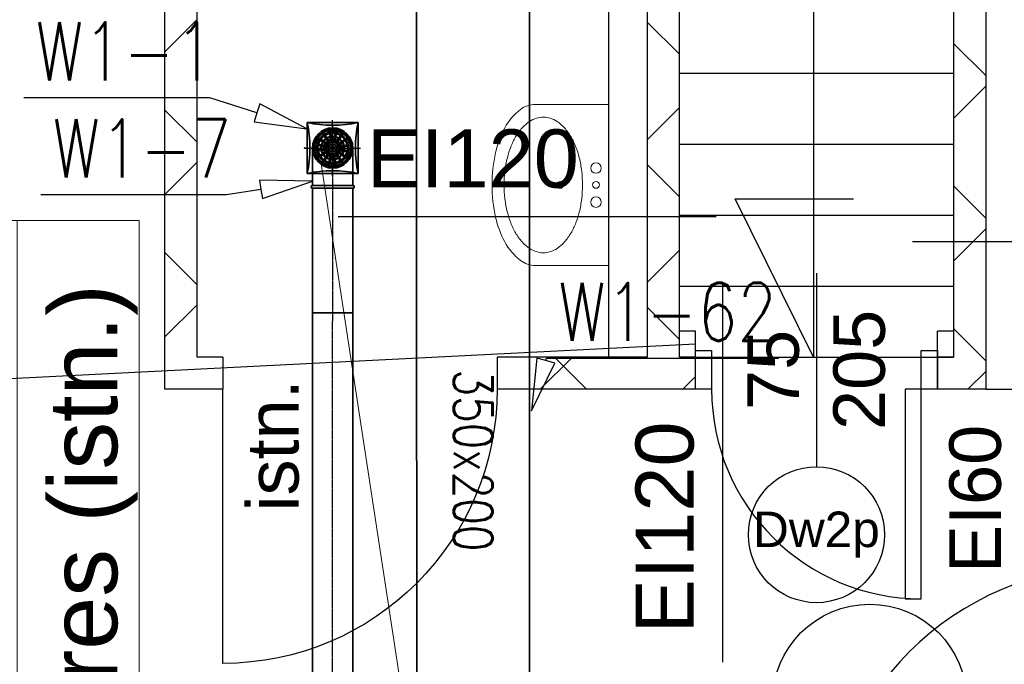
# Model space of a CAD drawing. Header units: millimetres. Extents: x 2263 to 12009, y 1338 to 5538.
# Tile 49 of 78: x 6168 to 6473, y 2875 to 3075. Entities that reach past the tile are written whole.
import ezdxf
from ezdxf.enums import TextEntityAlignment as Align

# ---------------------------------------------------------------- set-up
doc = ezdxf.new("R2010")
doc.units = ezdxf.units.MM
doc.linetypes.add('CENTER', pattern=[0.55, 0.37, -0.06, 0.06, -0.06])
doc.linetypes.add('HIDDEN', pattern=[0.125, 0.085, -0.04])
for name, color, linetype, lineweight in [('A_opisy', 81, 'Continuous', 13), ('A_przekrojowe główne', 50, 'Continuous', 50), ('A_sanitarka', 140, 'Continuous', 13), ('A_stolarka', 20, 'Continuous', 15), ('A_widokowe', 160, 'Continuous', 18), ('A_ściany istniejące', 82, 'Continuous', 50), ('A_ściany istniejące hatch', 82, 'Continuous', 9), ('kontury', 118, 'Continuous', 0), ('WEN_W1-_ZLICZAC', 140, 'Continuous', 35)]:
    doc.layers.add(name, color=color, linetype=linetype, lineweight=lineweight)
for name, color, linetype in [('Drzwi Archicad', 7, 'Continuous'), ('Konstrukcja - Ściany zew', 7, 'Continuous'), ('WEN_W1-_ATRYBUT', 6, 'Continuous'), ('WEN_W1-_OSIE', 2, 'CENTER')]:
    doc.layers.add(name, color=color, linetype=linetype)
doc.styles.get("Standard").update_dxf_attribs({"font": 'arial.ttf'})
doc.styles.add('STYL_AUTOMATYCZNY_2', font='arialbd.ttf')
doc.styles.add('STYL_WENTYLE', font='romans.shx', dxfattribs={"width": 0.8})

# ---------------------------------------------------------------- blocks, each defined once
blk = doc.blocks.new('UM35X50')
for points in [[(0, -36.97, 0.05476), (10.06, -35.86, 0.06858), (17.66, -33.04, 0.105627), (23.4, -28.17, 0.165778), (24.97, -23.56), (24.97, -0.92), (-24.97, -0.92), (-24.97, -23.56, 0.165778), (-23.4, -28.17, 0.105627), (-17.66, -33.04, 0.06858), (-10.06, -35.86, 0.05476)], [(0, -8.94, 0.029376), (-4.26, -9.19, 0.029473), (-8.44, -9.93, 0.03605), (-11.75, -10.98, 0.036147), (-14.87, -12.5, 0.053162), (-17.67, -14.54, 0.06086), (-19.66, -16.84, 0.070181), (-20.69, -18.98, 0.077896), (-21.03, -21.09, 0.077896), (-20.69, -23.2, 0.070181), (-19.66, -25.33, 0.06086), (-17.67, -27.63, 0.053162), (-14.87, -29.68, 0.036147), (-11.75, -31.19, 0.03605), (-8.44, -32.24, 0.029473), (-4.26, -32.99, 0.029376), (0, -33.24, 0.029376), (4.26, -32.99, 0.029473), (8.45, -32.24, 0.03605), (11.76, -31.19, 0.036147), (14.87, -29.68, 0.053162), (17.68, -27.63, 0.06086), (19.67, -25.33, 0.070181), (20.7, -23.2, 0.077896), (21.03, -21.09, 0.077896), (20.7, -18.98, 0.070181), (19.67, -16.84, 0.06086), (17.68, -14.54, 0.053162), (14.87, -12.5, 0.036147), (11.76, -10.98, 0.03605), (8.45, -9.93, 0.029473), (4.26, -9.19, 0.029376)]]:
    blk.add_lwpolyline(points, format="xyb", close=True)
for centre, radius in [((-5.34, -4.75), 1.63), ((0, -4.75), 1.05), ((5.23, -4.75), 1.63), ((0, -15.91), 1.05)]:
    blk.add_circle(centre, radius)
blk = doc.blocks.new('*U115')
blk.add_line((63.81, 50), (63.81, 0))
for points in [[(177.93, 25), (-1.61, 25), (-1.61, 50), (177.93, 50)], [(63.81, 0), (-1.61, 0), (-1.61, 50), (63.81, 50)], [(-1.61, 0), (177.93, 0), (177.93, 25), (-1.61, 25)]]:
    blk.add_lwpolyline(points, close=True)
at = {"insert": (47.18, 14.33), "char_height": 10, "attachment_point": 1}
blk.add_mtext_dynamic_manual_height_columns('m²', width=64.8418, gutter_width=75, heights=[0], dxfattribs=at)
blk.add_attdef('NR', text='', height=14).set_placement((31.28, 36.87), align=Align.MIDDLE_CENTER)
for tag, p in [('NAZWA_POM.', (67.28, 36.87)), ('WYKOŃCZENIE', (68.18, 11.5))]:
    blk.add_attdef(tag, text='', height=14).set_placement(p, align=Align.MIDDLE_LEFT)
blk.add_attdef('POW', text='', height=14).set_placement((41.48, 11.5), align=Align.MIDDLE_RIGHT)
blk = doc.blocks.new('SILENT_12')
for p, q in [((-0.5, -0.5), (-0.5, 0.5)), ((-0.5, 0.5), (0.5, 0.5)), ((0.5, -0.5), (0.5, 0.5)), ((-0.28, 0.211), (-0.204, 0.287)), ((-0.28, 0.211), (-0.242, 0.183)), ((-0.204, 0.287), (-0.176, 0.247)), ((-0.178, 0.302), (-0.079, 0.343)), ((-0.178, 0.302), (-0.153, 0.262)), ((-0.169, 0.236), (-0.134, 0.188)), ((-0.146, 0.251), (-0.114, 0.201)), ((-0.079, 0.343), (-0.068, 0.295)), ((-0.065, 0.283), (-0.052, 0.225)), ((-0.05, 0.213), (-0.04, 0.169)), ((-0.049, 0.347), (0.058, 0.347)), ((-0.049, 0.347), (-0.041, 0.3)), ((-0.039, 0.288), (-0.029, 0.229)), ((-0.027, 0.218), (-0.019, 0.173)), ((0.036, 0.216), (0.028, 0.171)), ((0.048, 0.286), (0.038, 0.228)), ((0.059, 0.211), (0.049, 0.167)), ((0.058, 0.347), (0.05, 0.299)), ((0.074, 0.281), (0.061, 0.223)), ((0.087, 0.339), (0.077, 0.293)), ((0.087, 0.339), (0.187, 0.298)), ((0.154, 0.246), (0.122, 0.196)), ((0.176, 0.231), (0.142, 0.182)), ((0.187, 0.298), (0.161, 0.257)), ((0.211, 0.28), (0.183, 0.242)), ((0.211, 0.28), (0.287, 0.204)), ((0.287, 0.204), (0.247, 0.176)), ((-0.347, -0.049), (-0.347, 0.058)), ((-0.347, 0.058), (-0.299, 0.05)), ((-0.339, 0.087), (-0.298, 0.187)), ((-0.339, 0.087), (-0.293, 0.077)), ((-0.298, 0.187), (-0.257, 0.161)), ((-0.286, 0.048), (-0.228, 0.038)), ((-0.281, 0.074), (-0.223, 0.061)), ((-0.246, 0.154), (-0.196, 0.122)), ((-0.231, 0.176), (-0.182, 0.142)), ((-0.216, 0.036), (-0.171, 0.028)), ((-0.211, 0.059), (-0.167, 0.049)), ((-0.186, 0.116), (-0.148, 0.091)), ((-0.173, 0.135), (-0.135, 0.109)), ((-0.161, 0.026), (-0.125, 0.02)), ((-0.156, 0.046), (-0.12, 0.038)), ((-0.139, 0.086), (-0.108, 0.066)), ((-0.128, 0.178), (-0.102, 0.141)), ((-0.127, 0.103), (-0.096, 0.081)), ((-0.108, 0.191), (-0.083, 0.152)), ((-0.096, 0.132), (-0.074, 0.102)), ((-0.078, 0.143), (-0.058, 0.112)), ((-0.038, 0.159), (-0.03, 0.123)), ((-0.017, 0.162), (-0.011, 0.126)), ((0.026, 0.161), (0.02, 0.125)), ((0.046, 0.156), (0.038, 0.12)), ((0.086, 0.139), (0.066, 0.108)), ((0.103, 0.127), (0.081, 0.096)), ((0.116, 0.186), (0.091, 0.148)), ((0.132, 0.096), (0.102, 0.074)), ((0.135, 0.173), (0.109, 0.135)), ((0.143, 0.078), (0.112, 0.058)), ((0.159, 0.038), (0.123, 0.03)), ((0.162, 0.017), (0.126, 0.011)), ((0.178, 0.128), (0.141, 0.102)), ((0.191, 0.108), (0.152, 0.083)), ((0.213, 0.05), (0.169, 0.04)), ((0.218, 0.027), (0.173, 0.019)), ((0.236, 0.169), (0.188, 0.134)), ((0.251, 0.146), (0.201, 0.114)), ((0.283, 0.065), (0.225, 0.052)), ((0.288, 0.039), (0.229, 0.029)), ((0.302, 0.178), (0.262, 0.153)), ((0.343, 0.079), (0.295, 0.068)), ((0.347, 0.049), (0.3, 0.041)), ((0.302, 0.178), (0.343, 0.079)), ((0.347, 0.049), (0.347, -0.058)), ((-0.347, -0.049), (-0.3, -0.041)), ((-0.343, -0.079), (-0.295, -0.068)), ((-0.302, -0.178), (-0.343, -0.079)), ((-0.302, -0.178), (-0.262, -0.153)), ((-0.288, -0.039), (-0.229, -0.029)), ((-0.287, -0.204), (-0.247, -0.176)), ((-0.283, -0.065), (-0.225, -0.052)), ((-0.251, -0.146), (-0.201, -0.114)), ((-0.236, -0.169), (-0.188, -0.134)), ((-0.218, -0.027), (-0.173, -0.019)), ((-0.213, -0.05), (-0.169, -0.04)), ((-0.191, -0.108), (-0.152, -0.083)), ((-0.178, -0.128), (-0.141, -0.102)), ((-0.176, -0.231), (-0.142, -0.182)), ((-0.162, -0.017), (-0.126, -0.011)), ((-0.159, -0.038), (-0.123, -0.03)), ((-0.143, -0.078), (-0.112, -0.058)), ((-0.135, -0.173), (-0.109, -0.135)), ((-0.132, -0.096), (-0.102, -0.074)), ((-0.116, -0.186), (-0.091, -0.148)), ((-0.103, -0.127), (-0.081, -0.096)), ((-0.086, -0.139), (-0.066, -0.108)), ((-0.059, -0.211), (-0.049, -0.167)), ((-0.046, -0.156), (-0.038, -0.12)), ((-0.036, -0.216), (-0.028, -0.171)), ((-0.026, -0.161), (-0.02, -0.125)), ((0.017, -0.162), (0.011, -0.126)), ((0.027, -0.218), (0.019, -0.173)), ((0.038, -0.159), (0.03, -0.123)), ((0.05, -0.213), (0.04, -0.169)), ((0.078, -0.143), (0.058, -0.112)), ((0.096, -0.132), (0.074, -0.102)), ((0.108, -0.191), (0.083, -0.152)), ((0.127, -0.103), (0.096, -0.081)), ((0.128, -0.178), (0.102, -0.141)), ((0.139, -0.086), (0.108, -0.066)), ((0.156, -0.046), (0.12, -0.038)), ((0.161, -0.026), (0.125, -0.02)), ((0.169, -0.236), (0.134, -0.188)), ((0.173, -0.135), (0.135, -0.109)), ((0.186, -0.116), (0.148, -0.091)), ((0.211, -0.059), (0.167, -0.049)), ((0.216, -0.036), (0.171, -0.028)), ((0.231, -0.176), (0.182, -0.142)), ((0.246, -0.154), (0.196, -0.122)), ((0.281, -0.074), (0.223, -0.061)), ((0.286, -0.048), (0.228, -0.038)), ((0.28, -0.211), (0.242, -0.183)), ((0.298, -0.187), (0.257, -0.161)), ((0.339, -0.087), (0.293, -0.077)), ((0.339, -0.087), (0.298, -0.187)), ((0.347, -0.058), (0.299, -0.05)), ((-0.211, -0.28), (-0.287, -0.204)), ((-0.211, -0.28), (-0.183, -0.242)), ((-0.187, -0.298), (-0.161, -0.257)), ((-0.087, -0.339), (-0.187, -0.298)), ((-0.154, -0.246), (-0.122, -0.196)), ((-0.087, -0.339), (-0.077, -0.293)), ((-0.074, -0.281), (-0.061, -0.223)), ((-0.058, -0.347), (-0.05, -0.299)), ((0.049, -0.347), (-0.058, -0.347)), ((-0.048, -0.286), (-0.038, -0.228)), ((0.039, -0.288), (0.029, -0.229)), ((0.049, -0.347), (0.041, -0.3)), ((0.065, -0.283), (0.052, -0.225)), ((0.079, -0.343), (0.068, -0.295)), ((0.178, -0.302), (0.079, -0.343)), ((0.146, -0.251), (0.114, -0.201)), ((0.178, -0.302), (0.153, -0.262)), ((0.204, -0.287), (0.176, -0.247)), ((0.28, -0.211), (0.204, -0.287)), ((-0.5, -0.5), (0.5, -0.5))]:
    blk.add_line(p, q)
for radius in [0.369, 0.362, 0.303, 0.29, 0.231, 0.219, 0.174, 0.163, 0.126, 0.117, 0.0831, 0.0769, 0.0381, 0.0283]:
    blk.add_circle((0, 0), radius)
for centre, start, end in [((0, 2.836), 257.9209, 282.0791), ((-2.836, 0), 347.9209, 12.0791), ((2.836, 0), 167.9209, 192.0791), ((0, -2.836), 77.9209, 102.0791)]:
    blk.add_arc(centre, 2.389, start, end)
blk = doc.blocks.new('SILENT-100_12')
at = {"linetype": 'HIDDEN'}
blk.add_circle((0, 0), 50, dxfattribs=at)
for p in [(-86.9, 0), (0, 0)]:
    blk.add_point(p)
at = {"layer": 'WEN_W1-_OSIE'}
for p, q in [((0, -86.9), (0, 86.9)), ((-86.9, 0), (86.9, 0))]:
    blk.add_line(p, q, dxfattribs=at)
at = {"xscale": 158, "yscale": 158, "zscale": 158}
blk.add_blockref('SILENT_12', (0, 0), dxfattribs=at)
at = {"layer": 'WEN_W1-_ATRYBUT', "style": 'STYL_WENTYLE', "width": 0.8, "flags": 8}
blk.add_attdef('WENTYLE', text='', height=180, dxfattribs=at).set_placement((0, 0), align=Align.BOTTOM_LEFT)
blk = doc.blocks.new('BPL-SI12590_13')
for p, q in [((-62.5, 8.75), (-62.5, 125)), ((62.5, 8.75), (62.5, 125))]:
    blk.add_line(p, q)
blk.add_lwpolyline([(62.5, 0), (-62.5, 0, -1), (-62.5, 8.75), (62.5, 8.75, -1)], format="xyb", close=True)
blk.add_circle((0, 125), 62.5)
blk.add_point((0, 0))
at = {"layer": 'WEN_W1-_OSIE'}
for p, q in [((0, 0), (0, 192.5)), ((-67.5, 125), (67.5, 125))]:
    blk.add_line(p, q, dxfattribs=at)
at = {"layer": 'WEN_W1-_ATRYBUT', "style": 'STYL_WENTYLE', "width": 0.8, "flags": 8}
blk.add_attdef('WENTYLE', text='', height=180, dxfattribs=at).set_placement((62.5, 0), align=Align.BOTTOM_LEFT)
blk = doc.blocks.new('SR-C125_3386-3245403688_14')
blk.add_line((3000, -62.5), (3000, 62.5))
blk.add_lwpolyline([(0, -62.5), (0, 62.5), (3386.3, 62.5), (3386.3, -62.5)], close=True)
for p in [(0, 0), (3386.3, 0)]:
    blk.add_point(p)
at = {"layer": 'WEN_W1-_OSIE'}
blk.add_line((0, 0), (3386.3, 0), dxfattribs=at)
at = {"layer": 'WEN_W1-_ATRYBUT', "style": 'STYL_WENTYLE', "width": 0.8, "flags": 8}
blk.add_attdef('WENTYLE', text='', height=180, dxfattribs=at).set_placement((1693.2, 0), align=Align.BOTTOM_LEFT)
at = {"layer": 'WEN_W1-_OSIE', "color": 3, "style": 'STYL_WENTYLE', "width": 0.8, "flags": 8}
blk.add_attdef('FI_KANALU', text='', height=120, dxfattribs=at).set_placement((1693.2, 125), align=Align.MIDDLE_CENTER)
blk = doc.blocks.new('QD-350X200CNW1-_4045-5821046_24')
blk.add_lwpolyline([(0, 175), (4045.6, 175), (4045.6, -175), (0, -175)], close=True)
at = {"layer": 'WEN_W1-_ATRYBUT', "style": 'STYL_WENTYLE', "width": 0.8, "flags": 8}
blk.add_attdef('WENTYLE', text='', height=180, dxfattribs=at).set_placement((2022.8, 0), align=Align.BOTTOM_LEFT)
at = {"layer": 'WEN_W1-_OSIE', "color": 3, "style": 'STYL_WENTYLE', "width": 0.8, "flags": 8}
blk.add_attdef('FI_KANALU', text='', height=120, dxfattribs=at).set_placement((2022.8, 0), align=Align.MIDDLE_CENTER)

msp = doc.modelspace()

# ---------------------------------------------------------------- hatches: boundary and pattern name
at = {"layer": 'A_ściany istniejące hatch', "linetype": 'ByBlock', "lineweight": 25}
h = msp.add_hatch(dxfattribs=at)
h.set_pattern_fill('NET', color=0, scale=250, angle=45)
h.set_pattern_definition([(45, (37537.47, -788.94), (-22.097087, 22.097087), []), (135, (37537.47, -788.94), (-22.097087, -22.097087), [])])
h.paths.add_polyline_path([(5550.83871, 4367.38309), (5592.83871, 4367.38308), (5592.83871, 4105.38308), (5802.83871, 4105.38308), (5802.83871, 4063.38308), (5550.83871, 4063.38308)], flags=16)
h.paths.add_polyline_path([(6144.84036, 4091.38308), (6144.84036, 4031.38308), (6024.83871, 4031.38308), (6024.83871, 3871.38308), (5964.83871, 3871.38308), (5964.83871, 4063.38308), (5922.83871, 4063.38308), (5922.83871, 4105.38308), (5926.83871, 4105.38308), (5926.83871, 4764.38308), (5592.83871, 4764.38308), (5592.83871, 4718.38308), (5550.83871, 4718.38308), (5550.83871, 4808.38308), (6008.83871, 4808.38308), (6008.8387, 4764.38308), (5970.83871, 4764.38308), (5970.83871, 4091.38308)], flags=17)
h.paths.add_polyline_path([(6748.83871, 4091.38308), (6890.83871, 4091.38308), (6890.83871, 4153.38308), (6934.83871, 4153.38308), (6934.83871, 3868.38309), (6874.83871, 3868.38309), (6874.83871, 4031.38308), (6748.83871, 4031.38308)], flags=17)
h.paths.add_polyline_path([(6791.83871, 3211.38308), (6874.83871, 3211.38308), (6874.83871, 3326.38309), (6934.83871, 3326.38309), (6934.83871, 3153.38308), (6874.83871, 3153.38308), (6874.83871, 3186.38308), (6791.83871, 3186.38308)], flags=17)
h.paths.add_polyline_path([(6434.83871, 3781.38308), (6464.83871, 3781.38308), (6464.83871, 3751.38308), (6434.83871, 3751.38308)], flags=17)
h.paths.add_polyline_path([(6434.83871, 3487.38308), (6464.83871, 3487.38308), (6464.83871, 3517.38308), (6434.83871, 3517.38308)], flags=17)
h.paths.add_polyline_path([(5946.83871, 1941.38308), (6006.83871, 1941.38308), (6006.83871, 1781.38308), (6244.83871, 1781.38308), (6244.83871, 1961.38308), (6304.83871, 1961.38308), (6304.83871, 1781.38308), (6874.83871, 1781.38308), (6874.83871, 1931.38308), (6934.83871, 1931.38308), (6934.83871, 1721.38308), (5946.83871, 1721.38308)])
h.paths.add_polyline_path([(3464.83871, 5091.38308), (3677.83871, 5091.38309), (3677.8387, 5185.4173), (3702.8387, 5185.4173), (3702.8387, 5066.38308), (3464.83871, 5066.38308)], flags=17)
h.paths.add_polyline_path([(4097.83871, 5065.72859), (4132.83871, 5065.72859), (4132.83871, 5185.4173), (4097.83871, 5185.4173)], flags=17)
h.paths.add_polyline_path([(4387.83871, 3241.38308), (4457.83869, 3241.38308), (4457.83869, 3181.38308), (4387.83871, 3181.38308)], flags=17)
h.paths.add_polyline_path([(4797.83871, 3241.38308), (4867.83871, 3241.38308), (4867.83871, 3181.38308), (4797.83871, 3181.38308)], flags=17)
h.paths.add_polyline_path([(5238.83871, 3241.38308), (5306.83869, 3241.38308), (5306.83869, 3181.38308), (5238.83871, 3181.38308)], flags=17)
h.paths.add_polyline_path([(5441.83871, 3241.38308), (5522.83869, 3241.38308), (5522.83869, 3181.38308), (5441.83871, 3181.38308)], flags=17)
h.paths.add_polyline_path([(6024.83871, 3741.38308), (5964.83871, 3741.38308), (5964.83871, 3665.38308), (6024.83871, 3665.38308)], flags=17)
h.paths.add_polyline_path([(5592.83871, 4588.38308), (5550.83871, 4588.38308), (5550.83871, 4497.38309), (5592.83871, 4497.38309)], flags=16)
h.paths.add_polyline_path([(6138.83871, 4808.38308), (6272.83871, 4808.38308), (6272.83871, 4764.38308), (6138.83871, 4764.38308)], flags=17)
h.paths.add_polyline_path([(6890.83871, 4488.38309), (6934.83871, 4488.38309), (6934.83871, 4563.38308), (6890.83871, 4563.38308)], flags=17)
h.paths.add_polyline_path([(6890.83871, 4283.38308), (6934.83871, 4283.38308), (6934.83871, 4358.38308), (6890.83871, 4358.38308)], flags=17)
h.paths.add_polyline_path([(6874.83871, 3662.38309), (6934.83871, 3662.38309), (6934.83871, 3738.38309), (6874.83871, 3738.38309)], flags=17)
h.paths.add_polyline_path([(6874.83871, 3456.38309), (6934.83871, 3456.38309), (6934.83871, 3532.38309), (6874.83871, 3532.38309)], flags=17)
h.paths.add_polyline_path([(6874.83871, 2948.38309), (6934.83871, 2948.38309), (6934.83871, 3023.38308), (6874.83871, 3023.38308)], flags=17)
h.paths.add_polyline_path([(6874.83871, 2743.38309), (6934.83871, 2743.38309), (6934.83871, 2818.38308), (6874.83871, 2818.38308)], flags=17)
h.paths.add_polyline_path([(6874.83871, 2271.38309), (6934.83871, 2271.38309), (6934.83871, 2341.38308), (6874.83871, 2341.38308)], flags=17)
h.paths.add_polyline_path([(6934.83871, 2066.38308), (6874.83871, 2066.38308), (6874.83871, 2136.38308), (6934.83871, 2136.38308)], flags=17)
h.paths.add_polyline_path([(5649.83871, 2181.38308), (5719.83871, 2181.38308), (5719.83871, 2121.38308), (5649.83871, 2121.38308)], flags=17)
h.paths.add_polyline_path([(5444.83871, 2121.38308), (5514.83871, 2121.38308), (5514.83871, 2181.38308), (5444.83871, 2181.38308)], flags=17)
h.paths.add_polyline_path([(5239.83871, 2181.38308), (5309.83871, 2181.38308), (5309.83871, 2121.38308), (5239.83871, 2121.38308)], flags=17)
h.paths.add_polyline_path([(4982.83871, 2121.38308), (5104.83869, 2121.38308), (5104.83869, 2181.38308), (4982.83871, 2181.38308)], flags=17)
h.paths.add_polyline_path([(4777.83871, 2181.38308), (4847.83871, 2181.38308), (4847.83871, 2121.38308), (4777.83871, 2121.38308)], flags=17)
h.paths.add_polyline_path([(4572.83871, 2121.38308), (4642.83871, 2121.38308), (4642.83871, 2181.38308), (4572.83871, 2181.38308)], flags=17)
h.paths.add_polyline_path([(4367.83871, 2181.38308), (4437.83871, 2181.38308), (4437.83871, 2121.38308), (4367.83871, 2121.38308)], flags=17)
h.paths.add_polyline_path([(6256.83871, 2181.38308), (6170.33871, 2181.38308), (6170.35412, 2121.38308), (6244.83871, 2121.38308), (6244.83871, 2071.38308), (6304.83871, 2071.38308), (6304.83871, 2314.88308), (6256.83871, 2314.88308)], flags=17)
h.paths.add_polyline_path([(6060.33871, 2181.38308), (6060.35412, 2121.38308), (6006.83871, 2121.38308), (6006.83871, 2081.38308), (5946.83871, 2081.38308), (5946.83871, 2121.38308), (5854.83871, 2121.38308), (5854.83871, 2181.38308)], flags=17)
h.paths.add_polyline_path([(4072.83871, 2075.38308), (4132.83871, 2075.38308), (4132.83871, 2121.38308), (4232.83871, 2121.38308), (4232.83869, 2181.38308), (4072.83871, 2181.38308)], flags=17)
h.paths.add_polyline_path([(5862.83871, 3241.38308), (5964.83871, 3241.38308), (5964.83871, 3535.38308), (6024.83871, 3535.38308), (6024.83871, 3211.38308), (6041.83871, 3211.38308), (6041.83871, 3186.38308), (6024.83871, 3186.38308), (6024.83871, 2831.38308), (6051.83871, 2831.38308), (6051.83871, 2751.38308), (6024.83871, 2751.38308), (6024.83871, 2531.38308), (5849.33871, 2531.38308), (5849.33871, 2579.38308), (5984.83871, 2579.38308), (5984.83871, 3181.38308), (5862.83871, 3181.38308)], flags=17)
h.paths.add_polyline_path([(5657.83871, 3241.38308), (5727.83871, 3241.38308), (5727.83871, 3181.38308), (5694.83871, 3181.38308), (5694.83871, 3015.38308), (5662.83871, 3015.38309), (5662.83871, 3181.38308), (5657.83871, 3181.38308)], flags=17)
h.paths.add_polyline_path([(5415.83871, 2579.38308), (5662.83871, 2579.38308), (5662.83871, 2729.38309), (5694.83871, 2729.38309), (5694.83871, 2579.38308), (5739.33871, 2579.38308), (5739.33871, 2531.38308), (5415.83871, 2531.38308)], flags=17)
h.paths.add_polyline_path([(4426.83871, 2579.38308), (4426.83871, 2531.38308), (4666.83871, 2531.38308), (4666.83871, 2579.38308), (4662.83871, 2579.38308), (4662.83871, 2671.38308), (4634.83871, 2671.38308), (4634.83871, 2579.38308)], flags=17)
h.paths.add_polyline_path([(4072.83871, 3272.38308), (4132.83871, 3272.38308), (4132.83871, 3241.38308), (4252.83871, 3241.38308), (4252.83869, 3181.38308), (4112.83871, 3181.38308), (4112.83871, 2579.38308), (4316.83871, 2579.38308), (4316.83871, 2531.38308), (4072.83871, 2531.38308)], flags=17)
h.paths.add_polyline_path([(4132.83871, 3568.79816), (4072.83871, 3568.79816), (4072.83871, 3412.3831), (4132.83871, 3412.3831)], flags=17)
h.paths.add_polyline_path([(4132.83871, 3783.35665), (4072.83871, 3783.35665), (4072.83871, 3703.79816), (4132.83871, 3703.79816)], flags=17)
h.paths.add_polyline_path([(4132.83871, 3998.38308), (4072.83871, 3998.38308), (4072.83871, 3918.35666), (4132.83871, 3918.35666)], flags=17)
h.paths.add_polyline_path([(4132.83871, 4318.38308), (4072.83871, 4318.38308), (4072.83871, 4133.38308), (4132.83871, 4133.38308)], flags=17)
h.paths.add_polyline_path([(4132.83871, 4523.38308), (4072.83871, 4523.38308), (4072.83871, 4453.3831), (4132.83871, 4453.3831)], flags=17)
h.paths.add_polyline_path([(4132.83871, 4738.38308), (4072.83871, 4738.38308), (4072.83871, 4658.38308), (4132.83871, 4658.38308)], flags=17)
h.paths.add_polyline_path([(3082.83871, 4463.49943), (3022.83871, 4463.49943), (3022.83871, 4533.47941), (3082.83871, 4533.47941), (3082.83871, 4535.38308), (3542.83871, 4535.38308), (3542.83871, 4525.38308), (3511.73871, 4525.38308), (3511.73871, 4449.38308), (3496.73871, 4449.38308), (3496.73871, 4525.38308), (3240.83871, 4525.38308), (3240.83871, 4510.37993), (3233.83871, 4510.37993), (3233.83871, 4525.38308), (3082.83871, 4525.38308)])
h.paths.add_polyline_path([(3082.83871, 4408.38308), (3082.83871, 4415.38308), (3233.83871, 4415.38308), (3233.83871, 4420.37993), (3240.83871, 4420.37993), (3240.83871, 4397.90202), (3233.83871, 4397.90202), (3233.83871, 4408.38308)], flags=17)
h.paths.add_polyline_path([(3022.83871, 4328.49943), (3082.83871, 4328.49943), (3082.83871, 4298.38308), (3233.83871, 4298.38308), (3233.83871, 4307.90202), (3240.83871, 4307.90202), (3240.83871, 4298.38308), (3496.73871, 4298.38308), (3496.73871, 4354.38308), (3511.73871, 4354.38308), (3511.73871, 4298.38308), (3539.83871, 4298.38308), (3539.83871, 4283.38308), (3082.83871, 4283.38308), (3082.83871, 4258.01945), (3022.83871, 4258.01945)])
h.paths.add_polyline_path([(3022.83871, 4128.01945), (3082.83871, 4128.01945), (3082.83871, 4083.38308), (3674.83871, 4083.38308), (3674.83871, 4100.64844), (3722.83871, 4100.64844), (3722.83871, 3771.38225), (3674.83871, 3771.38225), (3674.83871, 4043.38308), (3082.83871, 4043.38308), (3082.83871, 3965.51194), (3022.83871, 3965.51194)])
h.paths.add_polyline_path([(3022.83871, 3625.53195), (3082.83871, 3625.53195), (3082.83871, 3603.38308), (3674.83871, 3603.38308), (3674.83871, 3661.38225), (3722.83871, 3661.38225), (3722.83871, 3264.38225), (3674.83871, 3264.38225), (3674.83871, 3578.38308), (3082.83871, 3578.38308), (3082.83871, 3555.31567), (3022.83871, 3555.31567)])
h.paths.add_polyline_path([(3022.83871, 3211.185), (3082.83871, 3211.185), (3082.83871, 3141.38308), (3674.83871, 3141.38308), (3674.83871, 3154.38225), (3722.83871, 3154.38225), (3722.83871, 3095.74402), (3674.83871, 3095.74402), (3674.83871, 3098.38308), (3082.83871, 3098.38308), (3082.83871, 3046.185), (3022.83871, 3046.185)])
h.paths.add_polyline_path([(3022.83871, 2911.185), (3082.83871, 2911.185), (3082.83871, 2856.60282), (3141.83871, 2856.60282), (3141.83871, 2998.3005), (3151.20249, 2998.3005), (3151.20249, 2992.3005), (3147.83871, 2992.3005), (3147.83871, 2856.60282), (3244.83871, 2856.60282), (3244.83871, 2992.3005), (3240.20249, 2992.3005), (3240.20249, 2998.3005), (3255.38391, 2998.3005), (3255.38391, 2992.3005), (3250.83871, 2992.3005), (3250.83871, 2856.60282), (3347.83871, 2856.60282), (3347.83871, 2992.3005), (3344.38391, 2992.3005), (3344.38391, 2998.3005), (3353.83871, 2998.3005), (3353.83871, 2963.3005), (3358.01039, 2963.3005), (3358.01039, 2957.3005), (3353.83871, 2957.3005), (3353.83871, 2856.60282), (3521.83871, 2856.60282), (3521.83871, 2957.3005), (3447.0104, 2957.3005), (3447.01039, 2963.3005), (3527.83871, 2963.3005), (3527.83871, 2856.60282), (3674.83871, 2856.60282), (3674.83871, 2985.74402), (3722.83871, 2985.74402), (3722.83871, 2838.88915), (3674.83871, 2838.88915), (3674.83871, 2841.60282), (3527.83871, 2841.60282), (3527.83871, 2799.30282), (3521.83871, 2799.30282), (3521.83871, 2841.60282), (3082.83871, 2841.60282), (3022.83871, 2841.60282)])
h.paths.add_polyline_path([(3022.83871, 3760.53195), (3082.83871, 3760.53195), (3082.83871, 3830.51194), (3022.83871, 3830.51194)])
h.paths.add_polyline_path([(3022.83871, 3346.185), (3082.83871, 3346.185), (3082.83871, 3420.31567), (3022.83871, 3420.31567)], flags=17)
h.paths.add_polyline_path([(3022.83871, 2636.62284), (3082.83871, 2636.62284), (3082.83871, 2706.60282), (3022.83871, 2706.60282)], flags=17)
h.paths.add_polyline_path([(3022.83871, 2431.64285), (3022.83871, 2501.62284), (3082.83871, 2501.62284), (3082.83871, 2491.62284), (3129.83871, 2491.62284), (3129.83871, 2662.60284), (3141.04943, 2662.60284), (3141.04943, 2656.60284), (3135.83871, 2656.60284), (3135.83871, 2491.62284), (3234.83871, 2491.62284), (3234.83871, 2656.60284), (3230.04943, 2656.60284), (3230.04943, 2662.60284), (3245.35057, 2662.60284), (3245.35057, 2656.60284), (3240.83871, 2656.60284), (3240.83871, 2491.62284), (3337.83871, 2491.62284), (3337.83871, 2656.60284), (3334.35057, 2656.60284), (3334.35056, 2662.60284), (3348.38391, 2662.60284), (3348.38391, 2656.60284), (3343.83871, 2656.60284), (3343.83871, 2491.62284), (3440.83871, 2491.62284), (3440.83871, 2656.60284), (3437.38391, 2656.60284), (3437.38391, 2662.60284), (3440.83871, 2662.60284), (3440.83871, 2706.60282), (3521.83871, 2706.60282), (3521.83871, 2710.30282), (3527.83871, 2710.30282), (3527.83871, 2696.27529), (3521.83871, 2696.27529), (3521.83871, 2700.60282), (3446.83871, 2700.60282), (3446.83871, 2491.62284), (3521.83871, 2491.62284), (3521.83871, 2607.27528), (3527.83871, 2607.27529), (3527.83871, 2491.62284), (3674.83871, 2491.62284), (3674.83871, 2728.88915), (3722.83871, 2728.88915), (3722.83871, 2295.08308), (3674.83871, 2295.08308), (3674.83871, 2476.62284), (3527.83871, 2476.62284), (3527.83871, 2379.11333), (3521.83871, 2379.11333), (3521.83871, 2476.62284), (3446.83871, 2476.62284), (3446.83871, 2283.78308), (3521.83871, 2283.78308), (3521.83871, 2290.11333), (3527.83871, 2290.11333), (3527.83871, 2274.08309), (3521.83871, 2274.08308), (3521.83871, 2277.78308), (3440.83871, 2277.78308), (3440.83871, 2351.38308), (3437.38391, 2351.38308), (3437.38391, 2357.38308), (3440.83871, 2357.38308), (3440.83871, 2476.62284), (3343.83871, 2476.62284), (3343.83871, 2357.38308), (3348.38391, 2357.38308), (3348.38391, 2351.38308), (3334.35057, 2351.38308), (3334.35057, 2357.38308), (3337.83871, 2357.38308), (3337.83871, 2476.62284), (3240.83871, 2476.62284), (3240.83871, 2357.38308), (3245.35057, 2357.38308), (3245.35057, 2351.38308), (3230.04943, 2351.38308), (3230.04943, 2357.38308), (3234.83871, 2357.38308), (3234.83871, 2476.62284), (3135.83871, 2476.62284), (3135.83871, 2357.38308), (3141.04943, 2357.38308), (3141.04943, 2351.38308), (3129.83871, 2351.38308), (3129.83871, 2476.62284), (3082.83871, 2476.62284), (3082.83871, 2431.64285)])
h.paths.add_polyline_path([(3142.83871, 2040.38308), (3082.83871, 2040.38308), (3082.83871, 2121.38308), (3022.83871, 2121.38308), (3022.83871, 2296.64285), (3082.83871, 2296.64285), (3082.83871, 2181.38308), (3521.83871, 2181.38308), (3521.83871, 2185.08308), (3527.83871, 2185.08309), (3527.83871, 2181.38308), (3674.83871, 2181.38308), (3674.83871, 2185.08308), (3722.83871, 2185.08308), (3722.83871, 2130.38309), (3697.83871, 2130.38308), (3697.83871, 2141.38308), (3527.83871, 2141.38308), (3527.83871, 2136.64285), (3521.83871, 2136.64285), (3521.83871, 2141.38308), (3337.83871, 2141.38308), (3337.83871, 2101.12992), (3312.83871, 2101.12992), (3312.83871, 2141.38308), (3142.83871, 2141.38308)])
h.paths.add_polyline_path([(3142.83871, 1791.38308), (3142.83871, 1830.38308), (3082.83871, 1830.38308), (3082.83871, 1731.38308), (4132.83871, 1731.38308), (4132.83871, 1935.38308), (4072.83871, 1935.38308), (4072.83871, 1791.38308)])
edge = h.paths.add_edge_path()
edge.add_line((6402.83871, 4808.38308), (6402.8387, 4764.38308))
edge.add_line((6402.8387, 4764.38308), (6440.83871, 4764.38308))
edge.add_line((6440.83871, 4764.38308), (6440.83871, 4614.38308))
edge.add_line((6440.83871, 4614.38308), (6467.83871, 4614.38308))
edge.add_line((6467.83871, 4614.38308), (6467.83871, 4764.38308))
edge.add_line((6467.83871, 4764.38308), (6890.83871, 4764.38308))
edge.add_line((6890.83871, 4764.38308), (6890.83871, 4693.38308))
edge.add_line((6890.83871, 4693.38308), (6934.83871, 4693.38308))
edge.add_line((6934.83871, 4693.38308), (6934.83871, 4808.38308))
edge.add_line((6934.83871, 4808.38308), (6402.83871, 4808.38313))
edge.add_line((3067.83871, 5185.4173), (3102.83871, 5185.4173))
edge.add_line((3102.83871, 5185.4173), (3102.83871, 5091.38309))
edge.add_line((3102.83871, 5091.38309), (3284.83871, 5091.38309))
edge.add_line((3284.83871, 5091.38309), (3284.83871, 5066.38308))
edge.add_line((3284.83871, 5066.38308), (3067.83871, 5066.38308))
edge.add_line((3067.83871, 5066.38308), (3067.83871, 5185.4173))
edge.add_line((4662.83871, 2781.38308), (4634.83871, 2781.38308))
edge.add_line((4634.83871, 2781.38308), (4634.83871, 3066.38308))
edge.add_line((4634.83871, 3066.38308), (4662.83871, 3066.38308))
edge.add_line((4662.83871, 3066.38308), (4662.83871, 2986.40213))
edge.add_line((4662.83871, 2986.40213), (4662.83871, 2894.77453))
edge.add_line((4662.83871, 2894.77453), (4662.83871, 2791.38308))
edge.add_line((4662.83871, 2791.38308), (4662.83869, 2781.38308))
edge.add_line((3972.83871, 5063.38308), (4132.83871, 5063.38308))
edge.add_line((4132.83871, 5063.38308), (4132.83871, 4873.38308))
edge.add_line((4132.83871, 4873.38308), (4072.83871, 4873.38308))
edge.add_line((4072.83871, 4873.38308), (4072.83871, 5003.38308))
edge.add_line((4072.83871, 5003.38308), (3972.83871, 5003.38308))
edge.add_line((3972.83871, 5003.38308), (3972.8387, 5063.38308))
edge.add_line((3464.83871, 5063.38308), (3822.83871, 5063.38308))
edge.add_line((3822.83871, 5063.38308), (3822.83871, 5003.38308))
edge.add_line((3822.83871, 5003.38308), (3722.83871, 5003.38308))
edge.add_line((3722.83871, 5003.38308), (3722.83871, 4210.64844))
edge.add_line((3722.83871, 4210.64844), (3674.83871, 4210.64844))
edge.add_line((3674.83871, 4210.64844), (3674.83871, 4283.38308))
edge.add_line((3674.83871, 4283.38308), (3634.83871, 4283.38308))
edge.add_line((3634.83871, 4283.38308), (3634.83871, 4298.38308))
edge.add_line((3634.83871, 4298.38308), (3674.83871, 4298.38308))
edge.add_line((3674.83871, 4298.38308), (3674.83871, 5003.38308))
edge.add_line((3674.83871, 5003.38308), (3464.83871, 5003.38308))
edge.add_line((3464.83871, 5003.38308), (3464.83871, 5063.38308))
edge.add_line((3312.83871, 2001.12992), (3337.83871, 2001.12992))
edge.add_line((3337.83871, 2001.12992), (3337.83871, 1966.38308))
edge.add_line((3337.83871, 1966.38308), (3697.83871, 1966.38308))
edge.add_line((3697.83871, 1966.38308), (3697.83871, 2032.41525))
edge.add_line((3697.83871, 2032.41525), (3722.83871, 2032.41525))
edge.add_line((3722.83871, 2032.41525), (3722.83871, 1961.38308))
edge.add_line((3722.83871, 1961.38308), (3392.83871, 1961.38308))
edge.add_line((3392.83871, 1961.38308), (3392.83871, 1941.38308))
edge.add_line((3392.83871, 1941.38308), (3312.83871, 1941.38308))
edge.add_line((3312.83871, 1941.38308), (3312.83871, 2001.12992))
h.paths.add_polyline_path([(5092.83871, 3066.38308), (5052.83871, 3066.38308), (5052.83871, 2579.38308), (4776.83871, 2579.38308), (4776.83871, 2531.38308), (5305.83871, 2531.38308), (5305.83871, 2579.38308), (5092.83871, 2579.38308)], flags=17)
h.paths.add_polyline_path([(5052.83871, 3166.38308), (5092.83871, 3166.38308), (5092.83871, 3181.38308), (5103.83871, 3181.38308), (5103.83871, 3241.38308), (5002.83871, 3241.38308), (5002.83871, 3181.38308), (5052.83871, 3181.38308)], flags=17)
h.paths.add_polyline_path([(6573.83871, 4031.38308), (6319.84036, 4031.38308), (6319.84036, 4091.38308), (6440.83871, 4091.38308), (6440.83871, 4164.38309), (6467.83871, 4164.38309), (6467.83871, 4091.38308), (6573.83871, 4091.38308)], flags=17)
h.paths.add_polyline_path([(6362.33489, 2788.38308), (6372.33489, 2788.38308), (6372.33489, 2803.38308), (6362.33489, 2803.38308)], flags=17)
h.paths.add_polyline_path([(6452.33489, 2960.38308), (6467.33489, 2960.38308), (6467.33489, 3186.38308), (6507.83871, 3186.38308), (6507.83871, 3211.38308), (6151.83871, 3211.38308), (6151.83871, 3186.38308), (6212.83871, 3186.38308), (6212.83871, 2960.38308), (6230.83871, 2960.38308), (6230.83871, 2970.38308), (6222.83871, 2970.38308), (6222.83871, 3186.38308), (6362.33489, 3186.38308), (6362.33489, 2970.38308), (6315.8387, 2970.38308), (6315.8387, 2960.38308), (6377.33489, 2960.38308), (6377.33489, 2970.38308), (6372.33489, 2970.38308), (6372.33489, 3186.38308), (6457.33489, 3186.38308), (6457.33489, 2970.38308), (6452.33489, 2970.38308)], flags=17)
h.paths.add_polyline_path([(6222.83871, 2803.38308), (6212.83871, 2803.38308), (6212.83871, 2579.38308), (6154.83871, 2579.38308), (6154.83871, 2531.38308), (6256.83871, 2531.38308), (6256.83871, 2424.88308), (6304.83871, 2424.88308), (6304.83871, 2531.38308), (6874.83871, 2531.38308), (6874.83871, 2476.38309), (6934.83871, 2476.38308), (6934.83871, 2613.38308), (6874.83871, 2613.38308), (6874.83871, 2579.38308), (6372.33489, 2579.38308), (6372.33489, 2688.38308), (6362.33489, 2688.38308), (6362.33489, 2579.38308), (6222.83871, 2579.38308)], flags=17)
h.paths.add_polyline_path([(3022.83871, 4873.4594), (3082.83871, 4873.4594), (3082.83871, 5003.38308), (3284.8387, 5003.38308), (3284.8387, 5063.38308), (3022.83871, 5063.38308)])
h.paths.add_polyline_path([(3082.83871, 4738.4594), (3022.83871, 4738.4594), (3022.83871, 4668.47941), (3082.83871, 4668.47941)])

# ---------------------------------------------------------------- linework, layer by layer
at = {"layer": 'A_opisy', "color": 0, "linetype": 'ByBlock', "lineweight": 25}
for p, q in [((6413.90921, 3181.04083), (6413.90921, 2970.38308)), ((6413.90921, 2970.38308), (6389.67348, 3019.47554)), ((6389.67348, 3019.47554), (6426.36061, 3019.47554)), ((6266.53661, 3013.92225), (6383.79984, 3013.92225)), ((6561.85693, 3006.04788), (6444.5937, 3006.04788)), ((6385.79126, 2875.76901), (6385.79126, 2993.03224))]:
    msp.add_line(p, q, dxfattribs=at)
msp.add_lwpolyline([(6377.33489, 2974.38308), (5923.42085, 2951.42371), (5574.01068, 2951.42371)], dxfattribs=at)
at = {"layer": 'A_przekrojowe główne', "color": 0, "linetype": 'ByBlock', "lineweight": 25}
for p, q in [((6377.33489, 2978.38308), (6372.33489, 2978.38308)), ((6377.33489, 2970.38308), (6377.33489, 2978.38308)), ((6457.33489, 2978.38308), (6452.33489, 2978.38308)), ((6452.33489, 2970.38308), (6452.33489, 2978.38308)), ((6467.33489, 2960.38308), (6522.33489, 2960.38308))]:
    msp.add_line(p, q, dxfattribs=at)
at = {"layer": 'A_przekrojowe główne', "color": 0, "linetype": 'ByBlock', "lineweight": 25, "flags": 128}
msp.add_lwpolyline([(6350.33489, 3186.38308), (6350.33489, 2970.38308)], dxfattribs=at)
at = {"layer": 'A_stolarka', "color": 0, "linetype": 'ByBlock', "lineweight": 25}
msp.add_line((6414.83489, 2996.38308), (6414.83489, 2936.38308), dxfattribs=at)
for points in [[(6377.33489, 2972.38308), (6382.33489, 2972.38308), (6382.33489, 2960.38308), (6377.33489, 2960.38308)], [(6447.33489, 2972.38308), (6452.33489, 2972.38308), (6452.33489, 2960.38308), (6447.33489, 2960.38308)], [(6447.33489, 2960.38308), (6442.33489, 2960.38308), (6442.33489, 2895.38308), (6447.33489, 2895.38308)]]:
    msp.add_lwpolyline(points, close=True, dxfattribs=at)
for centre, radius in [((6414.83489, 2915.29242), 21.09067), ((6431.34586, 2863.60826), 30.12953)]:
    msp.add_circle(centre, radius, dxfattribs=at)
for centre, radius, start, end in [((6447.33489, 2960.38308), 65, 180, 270), ((6507.33489, 2815.38308), 90, 90, 180)]:
    msp.add_arc(centre, radius, start, end, dxfattribs=at)
at = {"layer": 'A_widokowe', "color": 0, "linetype": 'ByBlock', "lineweight": 25}
for p, q in [((6372.33489, 3058.38308), (6457.33489, 3058.38308)), ((6372.33489, 3036.38308), (6457.33489, 3036.38308)), ((6372.33489, 3014.38308), (6457.33489, 3014.38308)), ((6372.33489, 2992.38308), (6457.33489, 2992.38308)), ((6372.33489, 2970.38308), (6457.33489, 2970.38308))]:
    msp.add_line(p, q, dxfattribs=at)
at = {"layer": 'A_ściany istniejące', "color": 0, "linetype": 'ByBlock', "lineweight": 25}
for p, q in [((6467.33489, 3186.38308), (6467.33489, 2972.38308)), ((6457.33489, 2978.38308), (6457.33489, 2970.38308)), ((6362.33489, 2970.38308), (6350.33489, 2970.38308)), ((6377.33489, 2970.38308), (6372.33489, 2970.38308)), ((6457.33489, 2970.38308), (6452.33489, 2970.38308)), ((6467.33489, 2972.38308), (6467.33489, 2960.38308))]:
    msp.add_line(p, q, dxfattribs=at)
at = {"layer": 'A_ściany istniejące', "color": 0, "linetype": 'ByBlock', "lineweight": 25, "flags": 128}
for points in [[(6362.33489, 3186.38308), (6362.33489, 2970.38308)], [(6372.33489, 2970.38308), (6372.33489, 2978.38308)]]:
    msp.add_lwpolyline(points, dxfattribs=at)
at = {"layer": 'Drzwi Archicad', "color": 0, "linetype": 'ByBlock', "lineweight": 25}
msp.add_lwpolyline([(6315.8387, 2960.38308, -0.414213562), (6230.83871, 2875.38309), (6230.83871, 2960.38308)], format="xyb", dxfattribs=at)
at = {"layer": 'Konstrukcja - Ściany zew', "color": 0, "linetype": 'ByBlock', "lineweight": 25}
for p, q in [((6212.83871, 2960.38308), (6212.83871, 3186.38308)), ((6222.83871, 2970.38308), (6222.83871, 3186.38308)), ((6457.33489, 3186.38308), (6457.33489, 2978.38308)), ((6230.83871, 2970.38308), (6222.83871, 2970.38308)), ((6230.83871, 2970.38308), (6230.83871, 2960.38308)), ((6315.8387, 2970.38308), (6315.8387, 2960.38308)), ((6350.33489, 2970.38308), (6315.8387, 2970.38308)), ((6377.33489, 2960.38308), (6377.33489, 2970.38308)), ((6452.33489, 2960.38308), (6452.33489, 2970.38308)), ((6230.83871, 2960.38308), (6212.83871, 2960.38308)), ((6377.33489, 2960.38308), (6315.8387, 2960.38308)), ((6467.33489, 2960.38308), (6452.33489, 2960.38308))]:
    msp.add_line(p, q, dxfattribs=at)
at = {"layer": 'Konstrukcja - Ściany zew', "color": 0, "linetype": 'ByBlock', "lineweight": 25, "flags": 128}
msp.add_lwpolyline([(6372.33489, 2978.38308), (6372.33489, 3186.38308)], dxfattribs=at)
at = {"layer": 'kontury'}
msp.add_lwpolyline([(6261.29895, 3030.31979), (6360.56455, 2379.37199)], dxfattribs=at)
at = {"layer": 'WEN_W1-_ATRYBUT'}
for points in [[(6241.39374, 3046.09354), (6240.51862, 3043.34972), (6256.82773, 3041.17095), (6242.26887, 3048.83736), (6241.39374, 3046.09354), (6226.7716, 3050.7572), (6169.1716, 3050.7572)], [(6242.63603, 3022.36796), (6243.08486, 3019.52314), (6258.63809, 3024.89262), (6242.1872, 3025.21277), (6242.63603, 3022.36796), (6231.97725, 3020.68631), (6174.37725, 3020.68631)], [(6330.96985, 2969.25864), (6328.20196, 2970.05435), (6326.49394, 2953.68924), (6333.73774, 2968.46292), (6330.96985, 2969.25864), (6331.17651, 2969.97748), (6403.17651, 2969.97748)]]:
    msp.add_lwpolyline(points, dxfattribs=at)

# ---------------------------------------------------------------- block references
at = {"layer": 'A_opisy', "color": 0, "linetype": 'ByBlock', "lineweight": 25}
ref = msp.add_blockref('*U115', (6204.88377, 2743.67572), dxfattribs=dict(at, xscale=1.512, yscale=1.512, zscale=1.512, rotation=90))
ref.add_attrib('NR', '1.4', dxfattribs={"layer": '0', "height": 21.168, "rotation": 90}).set_placement((6149.13071, 2790.9651), align=Align.MIDDLE_CENTER)
ref.add_attrib('NAZWA_POM.', 'KORYTARZ', dxfattribs={"layer": '0', "height": 21.168, "rotation": 90}).set_placement((6149.13071, 2845.40178), align=Align.MIDDLE_LEFT)
ref.add_attrib('POW.', '#####', dxfattribs={"layer": '0', "height": 18.144, "rotation": 90}).set_placement((6187.49201, 2812.09289), align=Align.MIDDLE_RIGHT)
ref.add_attrib('WYKOŃCZENIE', 'Gres (istn.)', dxfattribs={"layer": '0', "height": 21.168, "rotation": 90}).set_placement((6187.49975, 2846.76145), align=Align.MIDDLE_LEFT)
at = {"layer": 'A_sanitarka', "color": 0, "linetype": 'ByBlock', "lineweight": 25, "xscale": -1, "rotation": 270}
msp.add_blockref('UM35X50', (6351.25479, 3023.74011), dxfattribs=at)
at = {"layer": 'WEN_W1-_ZLICZAC'}
ref = msp.add_blockref('QD-350X200CNW1-_4045-5821046_24', (6308.38562, 3140.56361), dxfattribs=dict(at, xscale=0.1, yscale=0.1, zscale=0.1, rotation=270.0037788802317))
ref.add_attrib('WENTYLE', 'W1-62', dxfattribs={"layer": 'WEN_W1-_ATRYBUT', "height": 18, "style": 'STYL_WENTYLE', "width": 0.8, "flags": 8}).set_placement((6334.77651, 2969.97748), align=Align.BOTTOM_LEFT)
ref.add_attrib('FI_KANALU', '350x200', dxfattribs={"layer": 'WEN_W1-_OSIE', "color": 3, "height": 12, "rotation": 270.0037789, "style": 'STYL_WENTYLE', "width": 0.8, "flags": 8}).set_placement((6308.39896, 2938.28451), align=Align.MIDDLE_CENTER)
ref = msp.add_blockref('SILENT-100_12', (6264.8605, 3035.19001), dxfattribs=dict(at, xscale=0.1, yscale=0.1, zscale=0.1))
ref.add_attrib('WENTYLE', 'W1-1', dxfattribs={"layer": 'WEN_W1-_ATRYBUT', "height": 18, "style": 'STYL_WENTYLE', "width": 0.8, "flags": 8}).set_placement((6172.7716, 3050.7572), align=Align.BOTTOM_LEFT)
ref = msp.add_blockref('BPL-SI12590_13', (6264.87664, 3022.69139), dxfattribs=dict(at, xscale=0.1, yscale=0.1, zscale=0.1))
ref.add_attrib('WENTYLE', 'W1-7', dxfattribs={"layer": 'WEN_W1-_ATRYBUT', "height": 18, "style": 'STYL_WENTYLE', "width": 0.8, "flags": 8}).set_placement((6177.97725, 3020.68631), align=Align.BOTTOM_LEFT)
ref = msp.add_blockref('SR-C125_3386-3245403688_14', (6264.77284, 2684.05895), dxfattribs=dict(at, xscale=0.1, yscale=0.1, zscale=0.1, rotation=89.98243716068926))
ref.add_attrib('WENTYLE', 'W1-8', dxfattribs={"layer": 'WEN_W1-_ATRYBUT', "height": 18, "style": 'STYL_WENTYLE', "width": 0.8, "flags": 8}).set_placement((6172.49762, 2824.64949), align=Align.BOTTOM_LEFT)
ref.add_attrib('FI_KANALU', '%%c125', dxfattribs={"layer": 'WEN_W1-_OSIE', "color": 3, "height": 12, "rotation": 89.9824372, "style": 'STYL_WENTYLE', "width": 0.8, "flags": 8}).set_placement((6252.32474, 2853.379), align=Align.MIDDLE_CENTER)

# ---------------------------------------------------------------- texts
at = {"layer": 'A_opisy', "color": 0, "linetype": 'ByBlock', "lineweight": 25, "insert": (6275.47063, 3040.9519), "char_height": 18, "attachment_point": 1}
msp.add_mtext_dynamic_manual_height_columns('EI120', width=82.8873027, gutter_width=12.5, heights=[27.02965], dxfattribs=at)
at = {"layer": 'A_opisy', "color": 0, "linetype": 'ByBlock', "lineweight": 25, "insert": (6358.76161, 2884.70303), "char_height": 18, "attachment_point": 1, "rotation": 90}
msp.add_mtext_dynamic_manual_height_columns('EI120', width=82.8873027, gutter_width=12.5, heights=[27.02965], dxfattribs=at)
at = {"layer": 'A_stolarka', "color": 0, "linetype": 'ByBlock', "lineweight": 25, "char_height": 16, "attachment_point": 5, "rotation": 90}
for s, insert in [('75\\P205{\\H1.17076x; }', (6414.83489, 2966.38308)), ('istn.', (6246.41787, 2942.96855)), ('EI60', (6464.12721, 2926.38524))]:
    msp.add_mtext(s, dxfattribs=dict(at, insert=insert))
at = {"layer": 'A_stolarka', "color": 0, "linetype": 'ByBlock', "lineweight": 25, "insert": (6414.83489, 2915.29242), "char_height": 11, "attachment_point": 5, "style": 'STYL_AUTOMATYCZNY_2'}
msp.add_mtext('\\A1;{\\fArial|b0|i0|c238|p34;Dw2p}', dxfattribs=at)

doc.saveas('drawing.dxf')
